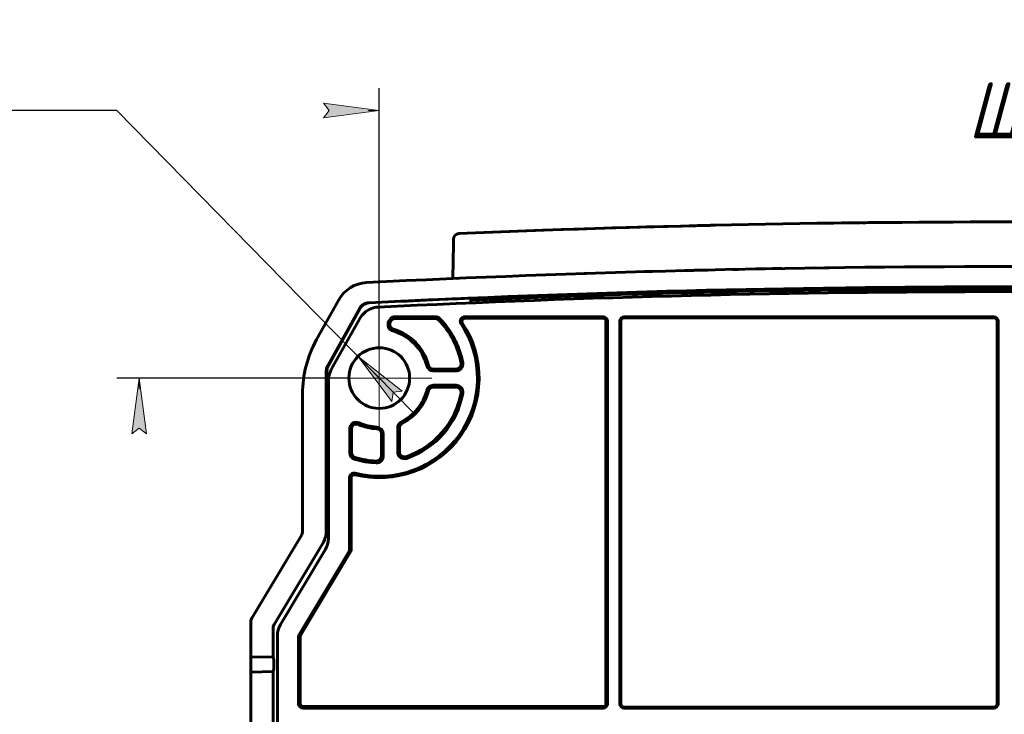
# Model space of a CAD drawing. Header units: millimetres. Extents: x 0 to 841, y 0 to 594.
# Tile 28 of 29: x 526 to 614, y 364 to 427. Entities that reach past the tile are written whole.
import ezdxf

# ---------------------------------------------------------------- set-up
doc = ezdxf.new("R2010")
doc.units = ezdxf.units.MM
for name, pattern in [('K5LT_AXLED', [19.5, 15, -1.5, 1.5, -1.5]), ('K5LT_BASIC', [0]), ('K5LT_THIN', [0])]:
    doc.linetypes.add(name, pattern=pattern)
doc.layers.add('Системный слой', color=7, linetype='Continuous')
doc.styles.add('KDIMTEXTSTYLE', font='GOST_AU.SHX', dxfattribs={"width": 0.96, "oblique": 15, "height": 5})
doc.dimstyles.new('KDIMSTYLE (1.00)', dxfattribs={"dimtxt": 5, "dimasz": 1, "dimexe": 2, "dimexo": 0, "dimgap": 1, "dimtad": 1, "dimtxsty": 'KDIMTEXTSTYLE', "dimsah": 1, "dimcen": 0, "dimdle": 1, "dimadec": 0, "dimazin": 0, "dimtfac": 0.667, "dimtmove": 0, "dimatfit": 3, "dimfxl": 1, "dimtvp": 1, "dimtolj": 1, "dimtzin": 0, "dimarcsym": 0})

# ---------------------------------------------------------------- blocks, each defined once
blk = doc.blocks.new('U10')
at = {"layer": 'Системный слой', "color": 150, "linetype": 'K5LT_BASIC', "lineweight": 60, "true_color": 0x0080ff}
for p, q in [((613.96, 408.639), (613.538, 408.639)), ((614.381, 408.639), (613.96, 408.639)), ((614.803, 408.639), (614.381, 408.639)), ((627.462, 408.562), (627.039, 408.566)), ((627.885, 408.557), (627.462, 408.562)), ((628.308, 408.551), (627.885, 408.557)), ((572.8, 407.887), (565.3, 407.589)), ((580.302, 408.135), (572.8, 407.887)), ((587.805, 408.334), (580.302, 408.135)), ((647.154, 408.161), (640.535, 408.334)), ((653.773, 407.95), (647.154, 408.161)), ((660.391, 407.7), (653.773, 407.95))]:
    blk.add_line(p, q, dxfattribs=at)
blk.add_arc((609.668, -350.176), 758.789, 90.632573, 90.727542, dxfattribs=at)
blk = doc.blocks.new('U12')
at = {"layer": 'Системный слой', "color": 150, "linetype": 'K5LT_BASIC', "lineweight": 60, "true_color": 0x0080ff}
for p, q in [((584.927, 402.329), (584.924, 402.329)), ((584.994, 402.331), (584.927, 402.329)), ((585.025, 402.332), (584.994, 402.331)), ((585.039, 402.333), (585.025, 402.332)), ((585.046, 402.333), (585.039, 402.333)), ((585.05, 402.333), (585.046, 402.333)), ((585.051, 402.333), (585.05, 402.333)), ((585.052, 402.333), (585.051, 402.333)), ((585.053, 402.333), (585.052, 402.333)), ((585.066, 402.333), (585.053, 402.333)), ((585.053, 402.333), (585.053, 402.333)), ((585.053, 402.333), (585.053, 402.333)), ((585.107, 402.334), (585.066, 402.333)), ((585.125, 402.335), (585.107, 402.334)), ((585.133, 402.335), (585.125, 402.335)), ((585.136, 402.335), (585.133, 402.335)), ((585.138, 402.335), (585.136, 402.335)), ((585.139, 402.335), (585.138, 402.335)), ((585.14, 402.335), (585.139, 402.335)), ((585.139, 402.335), (585.139, 402.335)), ((585.139, 402.335), (585.139, 402.335)), ((585.148, 402.336), (585.14, 402.335)), ((585.14, 402.335), (585.14, 402.335)), ((585.166, 402.336), (585.148, 402.336)), ((585.171, 402.336), (585.166, 402.336)), ((585.173, 402.337), (585.171, 402.336)), ((585.174, 402.337), (585.173, 402.337)), ((585.173, 402.337), (585.173, 402.337)), ((585.173, 402.337), (585.173, 402.337)), ((585.173, 402.337), (585.173, 402.337)), ((585.174, 402.337), (585.174, 402.337)), ((585.174, 402.337), (585.174, 402.337)), ((585.174, 402.337), (585.174, 402.337)), ((585.174, 402.337), (585.174, 402.337))]:
    blk.add_line(p, q, dxfattribs=at)
blk = doc.blocks.new('U17')
at = {"layer": 'Системный слой', "color": 150, "linetype": 'K5LT_BASIC', "lineweight": 60, "true_color": 0x0080ff}
for p, q in [((570.04, 401.873), (570.586, 401.882)), ((570.586, 401.882), (571.286, 401.902)), ((571.286, 401.902), (571.336, 401.904)), ((571.336, 401.904), (571.438, 401.907)), ((571.438, 401.907), (571.655, 401.914)), ((571.655, 401.914), (572.132, 401.929)), ((572.132, 401.929), (573.267, 401.965)), ((573.267, 401.965), (574.854, 402.015))]:
    blk.add_line(p, q, dxfattribs=at)
blk = doc.blocks.new('U20')
at = {"layer": 'Системный слой', "color": 150, "linetype": 'K5LT_BASIC', "lineweight": 60, "true_color": 0x0080ff}
for p, q in [((590.348, 402.511), (590.347, 402.511)), ((590.347, 402.511), (590.347, 402.511)), ((590.358, 402.511), (590.348, 402.511)), ((590.348, 402.511), (590.348, 402.511)), ((590.348, 402.511), (590.348, 402.511)), ((590.348, 402.511), (590.348, 402.511)), ((590.348, 402.511), (590.348, 402.511)), ((590.348, 402.511), (590.348, 402.511)), ((590.348, 402.511), (590.348, 402.511)), ((590.348, 402.511), (590.348, 402.511)), ((590.371, 402.511), (590.358, 402.511)), ((590.379, 402.511), (590.371, 402.511)), ((590.383, 402.511), (590.379, 402.511)), ((590.386, 402.511), (590.383, 402.511)), ((590.387, 402.511), (590.386, 402.511)), ((590.388, 402.511), (590.387, 402.511)), ((590.387, 402.511), (590.387, 402.511)), ((590.428, 402.512), (590.388, 402.511)), ((590.388, 402.511), (590.388, 402.511)), ((590.388, 402.511), (590.388, 402.511)), ((590.388, 402.511), (590.388, 402.511)), ((590.452, 402.512), (590.428, 402.512)), ((590.465, 402.512), (590.452, 402.512)), ((590.472, 402.513), (590.465, 402.512)), ((590.476, 402.513), (590.472, 402.513)), ((590.478, 402.513), (590.476, 402.513)), ((590.479, 402.513), (590.478, 402.513)), ((590.478, 402.513), (590.478, 402.513)), ((590.513, 402.513), (590.479, 402.513)), ((590.479, 402.513), (590.479, 402.513)), ((590.479, 402.513), (590.479, 402.513)), ((590.597, 402.515), (590.513, 402.513))]:
    blk.add_line(p, q, dxfattribs=at)
blk = doc.blocks.new('U26')
at = {"layer": 'Системный слой', "color": 150, "linetype": 'K5LT_BASIC', "lineweight": 60, "true_color": 0x0080ff}
for p, q in [((581.835, 402.271), (582.206, 402.291)), ((582.206, 402.291), (583.308, 402.329)), ((583.308, 402.329), (585.125, 402.385))]:
    blk.add_line(p, q, dxfattribs=at)
blk = doc.blocks.new('U35')
at = {"layer": 'Системный слой', "color": 150, "linetype": 'K5LT_BASIC', "lineweight": 60, "true_color": 0x0080ff}
for p, q in [((596.676, 402.599), (596.827, 402.605)), ((596.827, 402.605), (597.282, 402.615)), ((597.282, 402.615), (598.039, 402.63))]:
    blk.add_line(p, q, dxfattribs=at)
blk = doc.blocks.new('U36')
at = {"layer": 'Системный слой', "color": 150, "linetype": 'K5LT_BASIC', "lineweight": 60, "true_color": 0x0080ff}
for p, q in [((585.667, 402.367), (585.352, 402.366)), ((586.601, 402.383), (585.667, 402.367)), ((588.143, 402.412), (586.601, 402.383))]:
    blk.add_line(p, q, dxfattribs=at)
blk = doc.blocks.new('U43')
at = {"layer": 'Системный слой', "color": 150, "linetype": 'K5LT_BASIC', "lineweight": 60, "true_color": 0x0080ff}
for p, q in [((581.197, 404.16), (581.916, 404.181)), ((581.916, 404.181), (582.654, 404.201)), ((582.654, 404.201), (583.406, 404.222))]:
    blk.add_line(p, q, dxfattribs=at)
blk = doc.blocks.new('U46')
at = {"layer": 'Системный слой', "color": 150, "linetype": 'K5LT_BASIC', "lineweight": 60, "true_color": 0x0080ff}
for p, q in [((577.062, 402.166), (577.061, 402.166)), ((577.061, 402.166), (577.061, 402.166)), ((577.063, 402.166), (577.062, 402.166)), ((577.062, 402.166), (577.062, 402.166)), ((577.065, 402.166), (577.063, 402.166)), ((577.063, 402.166), (577.063, 402.166)), ((577.063, 402.166), (577.063, 402.166)), ((577.063, 402.166), (577.063, 402.166)), ((577.063, 402.166), (577.063, 402.166)), ((577.063, 402.166), (577.063, 402.166)), ((577.081, 402.167), (577.065, 402.166)), ((577.093, 402.167), (577.081, 402.167)), ((577.1, 402.167), (577.093, 402.167)), ((577.103, 402.167), (577.1, 402.167)), ((577.105, 402.167), (577.103, 402.167)), ((577.106, 402.167), (577.105, 402.167)), ((577.107, 402.167), (577.106, 402.167)), ((577.148, 402.169), (577.107, 402.167)), ((577.107, 402.167), (577.107, 402.167)), ((577.107, 402.167), (577.107, 402.167)), ((577.107, 402.167), (577.107, 402.167)), ((577.174, 402.169), (577.148, 402.169)), ((577.188, 402.17), (577.174, 402.169)), ((577.195, 402.17), (577.188, 402.17)), ((577.199, 402.17), (577.195, 402.17)), ((577.2, 402.17), (577.199, 402.17)), ((577.201, 402.17), (577.2, 402.17)), ((577.202, 402.17), (577.201, 402.17)), ((577.227, 402.171), (577.202, 402.17)), ((577.202, 402.17), (577.202, 402.17)), ((577.202, 402.17), (577.202, 402.17)), ((577.31, 402.174), (577.227, 402.171))]:
    blk.add_line(p, q, dxfattribs=at)
blk = doc.blocks.new('U47')
at = {"layer": 'Системный слой', "color": 150, "linetype": 'K5LT_BASIC', "lineweight": 60, "true_color": 0x0080ff}
for p, q in [((591.897, 404.421), (592.649, 404.435)), ((592.649, 404.435), (593.432, 404.45)), ((593.432, 404.45), (594.246, 404.464))]:
    blk.add_line(p, q, dxfattribs=at)
blk = doc.blocks.new('U53')
at = {"layer": 'Системный слой', "color": 150, "linetype": 'K5LT_BASIC', "lineweight": 60, "true_color": 0x0080ff}
for p, q in [((597.151, 404.512), (597.144, 404.512)), ((597.157, 404.512), (597.151, 404.512)), ((597.162, 404.513), (597.157, 404.512))]:
    blk.add_line(p, q, dxfattribs=at)
blk = doc.blocks.new('U61')
at = {"layer": 'Системный слой', "color": 150, "linetype": 'K5LT_BASIC', "lineweight": 60, "true_color": 0x0080ff}
for p, q in [((597.83, 402.602), (597.827, 402.602)), ((597.898, 402.603), (597.83, 402.602)), ((597.929, 402.604), (597.898, 402.603)), ((597.943, 402.604), (597.929, 402.604)), ((597.95, 402.604), (597.943, 402.604)), ((597.953, 402.604), (597.95, 402.604)), ((597.955, 402.604), (597.953, 402.604)), ((597.956, 402.604), (597.955, 402.604)), ((597.957, 402.604), (597.956, 402.604)), ((597.956, 402.604), (597.956, 402.604)), ((597.956, 402.604), (597.956, 402.604)), ((597.969, 402.605), (597.957, 402.604)), ((598.011, 402.605), (597.969, 402.605)), ((598.028, 402.606), (598.011, 402.605)), ((598.036, 402.606), (598.028, 402.606)), ((598.04, 402.606), (598.036, 402.606)), ((598.041, 402.606), (598.04, 402.606)), ((598.042, 402.606), (598.041, 402.606)), ((598.043, 402.606), (598.042, 402.606)), ((598.052, 402.606), (598.043, 402.606)), ((598.043, 402.606), (598.043, 402.606)), ((598.043, 402.606), (598.043, 402.606)), ((598.043, 402.606), (598.043, 402.606)), ((598.069, 402.606), (598.052, 402.606)), ((598.075, 402.606), (598.069, 402.606)), ((598.076, 402.607), (598.075, 402.606)), ((598.077, 402.607), (598.076, 402.607)), ((598.077, 402.607), (598.077, 402.607)), ((598.077, 402.607), (598.077, 402.607)), ((598.077, 402.607), (598.077, 402.607)), ((598.077, 402.607), (598.077, 402.607)), ((598.077, 402.607), (598.077, 402.607)), ((598.077, 402.607), (598.077, 402.607)), ((598.077, 402.607), (598.077, 402.607))]:
    blk.add_line(p, q, dxfattribs=at)
blk = doc.blocks.new('U63')
at = {"layer": 'Системный слой', "color": 30, "linetype": 'K5LT_AXLED', "lineweight": 18, "true_color": 0xff8000}
for q in [(558.17, 399.36), (553.449, 394.639), (562.891, 394.639), (558.17, 389.919)]:
    blk.add_line((558.17, 394.639), q, dxfattribs=at)
blk = doc.blocks.new('KDIMARROW_01')
at = {"layer": 'Системный слой'}
blk.add_hatch(color=0, dxfattribs=at).paths.add_polyline_path([(-5, -0.658), (0, 0), (-5, 0.658), (-4.5, 0)])
at = {"layer": 'Системный слой', "color": 0, "linetype": 'K5LT_THIN', "lineweight": 18}
for p, q in [((-4.5, 0), (-5, 0.658)), ((-5, 0.658), (0, 0)), ((0, 0), (-5, -0.658)), ((-5, -0.658), (-4.5, 0)), ((0, 0), (-1, 0))]:
    blk.add_line(p, q, dxfattribs=at)
blk = doc.blocks.new('KDIMARROW_02')
at = {"layer": 'Системный слой'}
blk.add_hatch(color=0, dxfattribs=at).paths.add_polyline_path([(4.5, 0), (5, 0.658), (0, 0), (5, -0.658)])
at = {"layer": 'Системный слой', "color": 0, "linetype": 'K5LT_THIN', "lineweight": 18}
for p, q in [((0, 0), (-1, 0)), ((5, 0.658), (0, 0)), ((0, 0), (5, -0.658)), ((0, 0), (7, 0)), ((4.5, 0), (5, 0.658)), ((5, -0.658), (4.5, 0))]:
    blk.add_line(p, q, dxfattribs=at)

msp = doc.modelspace()

# ---------------------------------------------------------------- linework, layer by layer
at = {"layer": 'Системный слой', "color": 150, "linetype": 'K5LT_BASIC', "lineweight": 60, "true_color": 0x0080ff}
for p, q in [((599.62, 408.546), (599.942, 408.55)), ((599.62, 408.546), (599.627, 408.546)), ((601.397, 408.568), (601.77, 408.572)), ((613.147, 408.639), (613.446, 408.639)), ((587.851, 408.335), (588.306, 408.345)), ((564.813, 406.646), (564.821, 407.099)), ((564.76, 403.605), (564.813, 406.646)), ((577.038, 404.031), (576.596, 404.017)), ((582.324, 404.192), (582.349, 404.193)), ((585.16, 404.268), (585.583, 404.279)), ((585.583, 404.279), (585.584, 404.279)), ((585.652, 404.281), (585.654, 404.281)), ((589.83, 404.378), (589.827, 404.378)), ((589.827, 404.378), (589.836, 404.378)), ((589.835, 404.378), (590, 404.382)), ((589.838, 404.378), (589.835, 404.378)), ((589.871, 404.379), (589.869, 404.379)), ((589.871, 404.379), (589.878, 404.379)), ((589.878, 404.379), (589.876, 404.379)), ((590.312, 404.388), (589.878, 404.379)), ((598.064, 404.525), (598.479, 404.531)), ((598.482, 404.531), (598.154, 404.526)), ((598.479, 404.531), (598.479, 404.531)), ((598.482, 404.531), (598.482, 404.531)), ((598.559, 404.532), (598.561, 404.532)), ((598.564, 404.532), (598.56, 404.532)), ((598.562, 404.532), (598.564, 404.532)), ((612.777, 404.639), (612.545, 404.638)), ((612.743, 404.638), (612.545, 404.638)), ((612.743, 404.638), (612.727, 404.638)), ((612.777, 404.639), (612.767, 404.638)), ((612.804, 404.639), (612.856, 404.639)), ((612.856, 404.639), (612.855, 404.639)), ((564.759, 403.562), (564.76, 403.605)), ((565.137, 403.579), (565.127, 403.578)), ((565.137, 403.579), (565.127, 403.578)), ((576.537, 404.015), (576.549, 404.015)), ((576.54, 404.015), (576.537, 404.015)), ((576.549, 404.015), (576.695, 404.02)), ((576.552, 404.015), (576.549, 404.015)), ((576.586, 404.016), (576.584, 404.016)), ((576.586, 404.016), (576.596, 404.017)), ((576.596, 404.017), (576.594, 404.017)), ((581.835, 402.271), (581.84, 402.3)), ((586.084, 402.122), (586.082, 402.291)), ((596.672, 402.599), (596.671, 402.612)), ((612.42, 402.656), (612.421, 402.675)), ((612.421, 402.683), (612.421, 402.701)), ((612.423, 402.763), (612.423, 402.781)), ((612.424, 402.789), (612.424, 402.808)), ((552.561, 398.086), (554.552, 401.662)), ((566.372, 401.38), (566.375, 401.802)), ((568.372, 401.462), (568.17, 401.462)), ((568.17, 401.454), (568.17, 401.462)), ((571.256, 401.826), (571.256, 401.575)), ((586.084, 402.122), (586.103, 402.041)), ((556.4, 400.877), (553.549, 395.757)), ((553.609, 395.801), (556.431, 400.868)), ((553.875, 395.409), (556.417, 399.975)), ((559.083, 399.832), (559.03, 399.736)), ((559.167, 399.66), (559.22, 399.755)), ((563.169, 400.141), (559.608, 400.141)), ((559.608, 399.983), (563.169, 399.983)), ((578.22, 400.141), (565.827, 400.141)), ((565.827, 400.001), (578.22, 400.001)), ((578.481, 399.739), (578.481, 365.439)), ((578.621, 399.739), (578.621, 365.439)), ((579.719, 365.439), (579.719, 399.739)), ((579.82, 365.439), (579.82, 399.739)), ((613.22, 400.141), (580.12, 400.141)), ((580.12, 400.039), (613.22, 400.039)), ((613.52, 399.739), (613.52, 365.439)), ((613.621, 399.739), (613.621, 365.439)), ((553.418, 380.915), (553.423, 395.271)), ((553.483, 395.314), (553.478, 381.706)), ((565.057, 395.445), (563.011, 395.445)), ((565.057, 395.288), (563.011, 395.288)), ((553.617, 380.253), (553.622, 394.438)), ((563.011, 393.991), (565.057, 393.991)), ((563.011, 393.833), (565.057, 393.833)), ((551.293, 380.85), (551.297, 393.222)), ((555.52, 390.079), (555.519, 387.946)), ((555.676, 387.946), (555.677, 390.079)), ((559.819, 388.011), (559.819, 390.174)), ((559.976, 388.011), (559.976, 390.174)), ((558.364, 389.646), (558.364, 387.644)), ((558.521, 389.646), (558.521, 387.644)), ((555.518, 385.719), (555.516, 379.23)), ((555.655, 379.23), (555.658, 385.719)), ((553.478, 381.706), (553.618, 382.053)), ((551.221, 380.59), (546.742, 373.119)), ((553.13, 379.875), (548.742, 372.554)), ((549.329, 372.547), (553.333, 379.227)), ((555.487, 379.128), (551.001, 371.643)), ((551.12, 371.571), (555.607, 379.056)), ((546.67, 369.657), (546.67, 372.857)), ((548.67, 369.604), (548.67, 372.293)), ((549.045, 193.058), (549.045, 371.52)), ((550.944, 371.437), (550.944, 365.439)), ((551.083, 365.439), (551.083, 371.437)), ((546.67, 369.657), (546.67, 369.425)), ((548.67, 369.604), (546.67, 369.657)), ((546.67, 369.225), (546.67, 369.425)), ((546.67, 369.225), (546.67, 368.713)), ((548.67, 369.604), (548.711, 369.372)), ((548.712, 369.173), (548.712, 368.765)), ((546.67, 368.513), (546.67, 368.713)), ((546.67, 368.513), (546.67, 368.281)), ((546.67, 368.281), (548.67, 368.333)), ((546.67, 343.657), (546.67, 368.281)), ((548.711, 368.565), (548.67, 368.333)), ((548.67, 343.604), (548.67, 368.333)), ((578.22, 365.178), (551.345, 365.178)), ((578.22, 365.038), (551.345, 365.038)), ((613.22, 365.139), (580.12, 365.139)), ((613.22, 365.038), (580.12, 365.038))]:
    msp.add_line(p, q, dxfattribs=at)
for centre, radius, start, end in [((614.172, -729.257), 1137.896, 87.538599, 92.461613), ((600.034, 408.352), 0.2, 90.712, 92.51705), ((601.293, 408.366), 0.2, 88.81525, 90.6486), ((613.537, 408.439), 0.2, 90.03199, 92.00479), ((565.321, 407.09), 0.5, 92.46161, 179), ((587.811, 408.134), 0.2, 89.91787, 91.32769), ((614.17, -729.385), 1134.025, 87.111426, 92.888574), ((557.173, 400.202), 3, 92.88857, 150.88747), ((614.17, -729.385), 1132.207, 87.116998, 92.883002), ((614.17, -729.385), 1131.775, 87.158436, 92.841564), ((614.17, -729.385), 1132.197, 92.419398, 92.881457), ((586.584, 402.127), 0.5, 180.5, 189.88867), ((559.555, 399.444), 0.601, 150.88747, 253.91642), ((559.608, 399.539), 0.601, 90, 150.88747), ((559.555, 399.444), 0.444, 150.88747, 253.91642), ((559.608, 399.539), 0.444, 90, 150.88747), ((563.169, 399.539), 0.601, 44.427, 90), ((563.169, 399.539), 0.444, 44.427, 90), ((558.17, 394.639), 7.444, 10.28656, 44.427), ((558.17, 394.639), 7.601, 10.28656, 44.427), ((565.827, 399.739), 0.401, 90, 213.66581), ((565.827, 399.739), 0.262, 90, 213.66581), ((578.22, 399.739), 0.401, 0, 90), ((578.22, 399.739), 0.262, 0, 90), ((580.12, 399.739), 0.401, 90, 180), ((580.12, 399.739), 0.3, 90, 180), ((613.22, 399.739), 0.401, 0, 90), ((613.22, 399.739), 0.3, 0, 90), ((558.17, 394.639), 8.938, 255.84033, 33.66581), ((558.17, 394.639), 8.799, 255.84033, 33.66581), ((558.17, 394.639), 4.399, 14.47751, 73.91642), ((558.17, 394.639), 4.556, 14.47751, 73.91642), ((558.17, 394.639), 2.721, 180, 90), ((558.17, 394.639), 2.721, 90, 180), ((563.011, 395.889), 0.601, 194.47751, 270), ((563.011, 395.889), 0.444, 194.47751, 270), ((565.057, 395.889), 0.601, 270, 10.28656), ((565.057, 395.889), 0.444, 270, 10.28656), ((558.17, 394.639), 4.399, 296.74368, 345.52249), ((558.17, 394.639), 4.556, 296.74368, 345.52249), ((563.011, 393.389), 0.601, 90, 165.52249), ((563.011, 393.389), 0.444, 90, 165.52249), ((565.057, 393.389), 0.601, 349.71344, 90), ((565.057, 393.389), 0.444, 349.71344, 90), ((558.17, 394.639), 7.444, 288.74934, 349.71344), ((558.17, 394.639), 7.601, 288.74934, 349.71344), ((556.121, 390.078), 0.601, 65.80746, 179.9799), ((556.121, 390.078), 0.444, 65.80746, 179.9799), ((558.17, 394.639), 4.556, 245.80746, 267.13402), ((558.17, 394.639), 4.399, 245.80746, 267.13402), ((557.92, 389.646), 0.444, 0, 87.13402), ((557.92, 389.646), 0.601, 360, 87.13402), ((560.42, 390.174), 0.601, 116.74368, 180), ((560.42, 390.174), 0.444, 116.74368, 180), ((556.12, 387.946), 0.601, 179.9799, 252.97289), ((556.12, 387.946), 0.444, 179.9799, 252.97289), ((558.17, 394.639), 7.601, 252.97289, 267.95329), ((558.17, 394.639), 7.444, 252.97289, 267.95329), ((557.92, 387.644), 0.601, 267.95329, 0), ((557.92, 387.644), 0.444, 267.95329, 360), ((560.42, 388.011), 0.601, 180, 288.74934), ((560.42, 388.011), 0.444, 180, 288.74934), ((555.919, 385.719), 0.401, 75.84033, 179.9799), ((555.919, 385.719), 0.262, 75.84033, 179.9799), ((555.317, 379.23), 0.199, 329.05989, 359.9799), ((555.317, 379.23), 0.338, 329.05989, 359.9799), ((551.345, 371.437), 0.401, 149.05989, 180), ((551.345, 371.437), 0.262, 149.05989, 180), ((551.345, 365.439), 0.401, 180, 270), ((551.345, 365.439), 0.262, 180, 270), ((578.22, 365.439), 0.401, 270, 0), ((578.22, 365.439), 0.262, 270, 0), ((580.12, 365.439), 0.401, 180, 270), ((580.12, 365.439), 0.3, 180, 270), ((613.22, 365.439), 0.3, 270, 0), ((613.22, 365.439), 0.401, 270, 0)]:
    msp.add_arc(centre, radius, start, end, dxfattribs=at)
for centre, major_axis, ratio, start_param, end_param in [((561.297, 393.221), (4.866, 8.739), 0.999787, 1.570796, 2.078646), ((554.423, 395.27), (-0.81, -0.587), 0.999923, 5.148131, 5.655897), ((554.483, 395.314), (-0.81, -0.587), 0.999923, 5.148131, 5.655897), ((555.625, 394.436), (-1.939, 0.504), 0.998537, 6.029662, 6.536709), ((550.793, 380.851), (-0.04, 0.502), 0.992042, 4.089734, 4.632538), ((551.418, 380.919), (0.159, -2.01), 0.992042, 0.948141, 1.490945), ((551.615, 380.255), (1.93, -0.535), 0.998525, 6.013736, 6.552634), ((547.17, 372.857), (0, 0.505), 0.989901, 1.026303, 1.570796), ((549.17, 372.293), (0.017, -0.504), 0.990944, 4.133766, 4.677616), ((551.048, 371.519), (-1.93, 0.534), 0.998525, 6.013561, 6.552809), ((548.711, 369.172), (0, -0.2), 0.004668, 1.571345, 3.115294), ((548.711, 368.765), (0, 0.2), 0.004668, 3.167892, 4.711841)]:
    msp.add_ellipse(centre, major_axis=major_axis, ratio=ratio, start_param=start_param, end_param=end_param, dxfattribs=at)
for points, knots in [([(585.561, 404.279), (585.613, 404.28), (585.668, 404.281), (585.743, 404.283), (585.761, 404.284), (585.869, 404.286), (585.968, 404.289), (586.086, 404.292), (586.109, 404.292), (586.138, 404.293), (586.144, 404.293), (586.176, 404.294), (586.202, 404.295), (586.251, 404.296), (586.275, 404.296), (586.321, 404.297), (586.344, 404.298), (586.386, 404.299), (586.407, 404.3), (586.447, 404.301), (586.466, 404.301), (586.503, 404.302), (586.52, 404.302), (586.543, 404.303), (586.547, 404.303), (586.562, 404.303), (586.572, 404.304), (586.585, 404.304), (586.588, 404.304), (586.591, 404.304), (586.591, 404.304), (586.593, 404.304), (586.593, 404.304), (586.595, 404.304), (586.595, 404.304), (586.597, 404.304), (586.598, 404.304), (586.602, 404.304), (586.604, 404.304), (586.611, 404.305), (586.616, 404.305), (586.63, 404.305), (586.639, 404.305), (586.667, 404.306), (586.686, 404.306), (586.74, 404.308), (586.776, 404.309), (586.878, 404.311), (586.945, 404.313), (587.034, 404.315), (587.056, 404.315), (587.114, 404.317), (587.151, 404.317), (587.227, 404.319), (587.265, 404.32), (587.342, 404.322), (587.381, 404.323), (587.46, 404.325), (587.501, 404.326), (587.567, 404.327), (587.593, 404.328), (587.619, 404.329)], [0, 0, 0, 0, 3.351925, 3.351925, 4.402606, 4.402606, 9.497812, 9.497812, 10.602606, 10.602606, 10.910995, 10.910995, 12.140774, 12.140774, 13.258756, 13.258756, 14.275102, 14.275102, 15.199054, 15.199054, 16.03901, 16.03901, 16.802606, 16.802606, 16.997679, 16.997679, 17.43084, 17.43084, 17.53913, 17.53913, 17.566202, 17.566202, 17.593275, 17.593275, 17.618778, 17.618778, 17.669, 17.669, 17.768266, 17.768266, 17.966798, 17.966798, 18.359154, 18.359154, 19.125033, 19.125033, 20.581458, 20.581458, 23.192975, 23.192975, 23.997448, 23.997448, 25.382664, 25.382664, 26.76788, 26.76788, 28.153096, 28.153096, 29.538313, 29.538313, 30.432145, 30.432145, 30.432145, 30.432145]), ([(611.898, 402.808), (608.4, 402.801), (604.993, 402.776), (598.354, 402.7), (595.106, 402.646), (586.132, 402.462), (580.95, 402.304), (577.141, 402.169)], [0, 0, 0, 0, 0.25, 0.25, 0.5, 0.5, 1, 1, 1, 1]), ([(577.144, 402.086), (579.048, 402.143), (581.26, 402.206), (586.277, 402.332), (589.106, 402.396), (598.074, 402.562), (604.9, 402.641), (611.894, 402.654)], [0, 0, 0, 0, 0.25, 0.25, 0.5, 0.5, 1, 1, 1, 1]), ([(584.925, 402.381), (584.948, 402.382), (584.969, 402.382), (584.989, 402.383), (585.032, 402.384), (585.071, 402.385), (585.1, 402.386), (585.13, 402.386), (585.151, 402.387), (585.164, 402.387), (585.176, 402.387), (585.179, 402.387), (585.172, 402.387), (585.166, 402.387), (585.149, 402.386), (585.125, 402.385)], [0, 0, 0, 0, 0.101612, 0.101612, 0.101612, 0.326164, 0.326164, 0.326164, 0.55049, 0.55049, 0.55049, 0.775254, 0.775254, 0.775254, 1, 1, 1, 1]), ([(586.682, 402.368), (586.704, 402.369), (586.727, 402.369), (586.751, 402.37), (586.803, 402.371), (586.86, 402.373), (586.916, 402.374), (586.971, 402.375), (587.028, 402.377), (587.082, 402.378), (587.135, 402.379), (587.186, 402.38), (587.231, 402.381), (587.276, 402.382), (587.316, 402.383), (587.347, 402.384)], [0, 0, 0, 0, 0.101248, 0.101248, 0.101248, 0.326131, 0.326131, 0.326131, 0.550616, 0.550616, 0.550616, 0.775309, 0.775309, 0.775309, 1, 1, 1, 1]), ([(587.347, 402.447), (587.333, 402.447), (587.318, 402.446), (587.301, 402.446), (587.263, 402.445), (587.217, 402.444), (587.168, 402.442), (587.119, 402.441), (587.064, 402.44), (587.009, 402.438), (586.953, 402.437), (586.896, 402.436), (586.84, 402.434), (586.785, 402.433), (586.731, 402.432), (586.683, 402.431)], [0, 0, 0, 0, 0.099918, 0.099918, 0.099918, 0.32473, 0.32473, 0.32473, 0.549545, 0.549545, 0.549545, 0.77478, 0.77478, 0.77478, 1, 1, 1, 1]), ([(587.347, 402.447), (588.728, 402.483), (590.315, 402.522), (593.887, 402.597), (595.891, 402.634), (602.226, 402.731), (607.027, 402.777), (611.958, 402.787)], [0, 0, 0, 0, 0.25, 0.25, 0.5, 0.5, 1, 1, 1, 1]), ([(611.955, 402.675), (609.49, 402.67), (607.089, 402.658), (602.414, 402.622), (600.128, 402.597), (593.792, 402.513), (590.108, 402.442), (587.347, 402.384)], [0, 0, 0, 0, 0.25, 0.25, 0.5, 0.5, 1, 1, 1, 1]), ([(588.143, 402.456), (588.165, 402.456), (588.194, 402.457), (588.228, 402.458), (588.266, 402.459), (588.311, 402.46), (588.361, 402.461), (588.41, 402.462), (588.464, 402.463), (588.52, 402.465), (588.575, 402.466), (588.632, 402.467), (588.687, 402.468), (588.742, 402.47), (588.796, 402.471), (588.844, 402.472)], [0, 0, 0, 0, 0.183852, 0.183852, 0.183852, 0.388158, 0.388158, 0.388158, 0.592172, 0.592172, 0.592172, 0.796157, 0.796157, 0.796157, 1, 1, 1, 1]), ([(588.844, 402.428), (588.801, 402.427), (588.753, 402.426), (588.704, 402.425), (588.65, 402.423), (588.592, 402.422), (588.537, 402.421), (588.481, 402.42), (588.426, 402.418), (588.376, 402.417), (588.326, 402.416), (588.279, 402.415), (588.24, 402.414), (588.2, 402.414), (588.167, 402.413), (588.143, 402.412)], [0, 0, 0, 0, 0.182794, 0.182794, 0.182794, 0.387096, 0.387096, 0.387096, 0.591405, 0.591405, 0.591405, 0.795776, 0.795776, 0.795776, 1, 1, 1, 1]), ([(590.437, 402.456), (590.409, 402.455), (590.387, 402.455), (590.372, 402.455), (590.355, 402.454), (590.348, 402.454), (590.35, 402.455), (590.352, 402.455), (590.363, 402.455), (590.384, 402.456), (590.404, 402.456), (590.434, 402.457), (590.47, 402.458), (590.507, 402.458), (590.551, 402.459), (590.599, 402.46)], [0, 0, 0, 0, 0.183287, 0.183287, 0.183287, 0.387627, 0.387627, 0.387627, 0.591801, 0.591801, 0.591801, 0.795972, 0.795972, 0.795972, 1, 1, 1, 1]), ([(590.435, 402.513), (592.874, 402.57), (596.09, 402.635), (601.608, 402.71), (603.596, 402.733), (607.654, 402.765), (609.74, 402.776), (611.884, 402.781)], [0, 0, 0, 0, 0.5, 0.5, 0.75, 0.75, 1, 1, 1, 1]), ([(611.881, 402.681), (610.824, 402.679), (609.771, 402.675), (608.196, 402.668), (607.67, 402.666), (606.629, 402.66), (606.114, 402.656), (604.582, 402.646), (603.58, 402.637), (602.106, 402.623), (601.619, 402.618), (600.665, 402.608), (600.196, 402.603), (598.815, 402.587), (597.928, 402.575), (596.221, 402.552), (595.401, 402.54), (594.222, 402.521), (593.837, 402.515), (593.092, 402.503), (592.732, 402.497), (591.687, 402.479), (591.039, 402.467), (590.437, 402.456)], [0, 0, 0, 0, 0.125, 0.125, 0.1875, 0.1875, 0.25, 0.25, 0.375, 0.375, 0.4375, 0.4375, 0.5, 0.5, 0.625, 0.625, 0.75, 0.75, 0.8125, 0.8125, 0.875, 0.875, 1, 1, 1, 1]), ([(597.828, 402.628), (597.842, 402.628), (597.856, 402.629), (597.869, 402.629), (597.914, 402.629), (597.955, 402.63), (597.987, 402.63), (598.019, 402.631), (598.044, 402.631), (598.059, 402.631), (598.074, 402.631), (598.081, 402.631), (598.077, 402.631), (598.074, 402.631), (598.061, 402.63), (598.039, 402.63)], [0, 0, 0, 0, 0.065953, 0.065953, 0.065953, 0.299313, 0.299313, 0.299313, 0.532767, 0.532767, 0.532767, 0.766369, 0.766369, 0.766369, 1, 1, 1, 1]), ([(600.227, 402.666), (600.19, 402.665), (600.146, 402.665), (600.069, 402.664), (600.042, 402.663), (599.986, 402.662), (599.957, 402.662), (599.898, 402.661), (599.868, 402.661), (599.808, 402.66), (599.778, 402.66), (599.689, 402.659), (599.632, 402.658), (599.579, 402.657)], [0, 0, 0, 0, 0.25, 0.25, 0.375, 0.375, 0.5, 0.5, 0.625, 0.625, 0.75, 0.75, 1, 1, 1, 1]), ([(599.579, 402.621), (599.592, 402.621), (599.607, 402.621), (599.621, 402.621), (599.672, 402.622), (599.728, 402.623), (599.783, 402.624), (599.839, 402.624), (599.896, 402.625), (599.951, 402.626), (600.005, 402.626), (600.058, 402.627), (600.104, 402.628), (600.151, 402.628), (600.193, 402.629), (600.227, 402.629)], [0, 0, 0, 0, 0.065796, 0.065796, 0.065796, 0.299308, 0.299308, 0.299308, 0.532828, 0.532828, 0.532828, 0.766396, 0.766396, 0.766396, 1, 1, 1, 1]), ([(612.421, 402.683), (612.421, 402.682), (612.413, 402.682), (612.398, 402.682), (612.381, 402.682), (612.355, 402.682), (612.322, 402.682), (612.289, 402.682), (612.247, 402.682), (612.201, 402.681), (612.154, 402.681), (612.102, 402.681), (612.048, 402.681), (611.994, 402.681), (611.937, 402.681), (611.881, 402.681)], [0, 0, 0, 0, 0.183335, 0.183335, 0.183335, 0.387555, 0.387555, 0.387555, 0.591695, 0.591695, 0.591695, 0.795922, 0.795922, 0.795922, 1, 1, 1, 1]), ([(611.884, 402.781), (611.934, 402.781), (611.985, 402.781), (612.034, 402.781), (612.089, 402.781), (612.142, 402.781), (612.189, 402.781), (612.237, 402.781), (612.279, 402.781), (612.314, 402.781), (612.349, 402.781), (612.377, 402.781), (612.395, 402.781), (612.414, 402.781), (612.423, 402.781), (612.423, 402.781)], [0, 0, 0, 0, 0.183404, 0.183404, 0.183404, 0.387612, 0.387612, 0.387612, 0.59173, 0.59173, 0.59173, 0.79594, 0.79594, 0.79594, 1, 1, 1, 1]), ([(612.42, 402.656), (612.42, 402.656), (612.414, 402.656), (612.401, 402.655), (612.386, 402.655), (612.361, 402.655), (612.329, 402.655), (612.297, 402.655), (612.257, 402.655), (612.211, 402.655), (612.166, 402.655), (612.114, 402.654), (612.061, 402.654), (612.007, 402.654), (611.95, 402.654), (611.894, 402.654)], [0, 0, 0, 0, 0.169227, 0.169227, 0.169227, 0.376799, 0.376799, 0.376799, 0.584603, 0.584603, 0.584603, 0.792375, 0.792375, 0.792375, 1, 1, 1, 1]), ([(611.898, 402.808), (611.944, 402.808), (611.991, 402.808), (612.035, 402.808), (612.09, 402.808), (612.143, 402.808), (612.19, 402.808), (612.237, 402.808), (612.28, 402.808), (612.315, 402.808), (612.35, 402.808), (612.378, 402.808), (612.396, 402.808), (612.414, 402.808), (612.424, 402.808), (612.424, 402.808)], [0, 0, 0, 0, 0.169291, 0.169291, 0.169291, 0.376852, 0.376852, 0.376852, 0.584634, 0.584634, 0.584634, 0.792391, 0.792391, 0.792391, 1, 1, 1, 1]), ([(611.955, 402.675), (611.98, 402.675), (612.006, 402.675), (612.03, 402.675), (612.085, 402.675), (612.138, 402.675), (612.186, 402.675), (612.233, 402.675), (612.276, 402.675), (612.311, 402.675), (612.346, 402.675), (612.374, 402.675), (612.392, 402.675), (612.411, 402.675), (612.42, 402.675), (612.421, 402.675)], [0, 0, 0, 0, 0.100769, 0.100769, 0.100769, 0.32555, 0.32555, 0.32555, 0.550143, 0.550143, 0.550143, 0.775077, 0.775077, 0.775077, 1, 1, 1, 1]), ([(612.424, 402.789), (612.423, 402.789), (612.422, 402.789), (612.418, 402.789), (612.409, 402.789), (612.391, 402.789), (612.365, 402.788), (612.338, 402.788), (612.303, 402.788), (612.262, 402.788), (612.221, 402.788), (612.173, 402.788), (612.121, 402.788), (612.07, 402.788), (612.014, 402.787), (611.958, 402.787)], [0, 0, 0, 0, 0.100712, 0.100712, 0.100712, 0.3255, 0.3255, 0.3255, 0.550111, 0.550111, 0.550111, 0.775061, 0.775061, 0.775061, 1, 1, 1, 1]), ([(611.984, 402.701), (612, 402.701), (612.015, 402.701), (612.031, 402.701), (612.085, 402.701), (612.139, 402.701), (612.186, 402.701), (612.234, 402.701), (612.277, 402.701), (612.312, 402.701), (612.347, 402.701), (612.374, 402.701), (612.393, 402.701), (612.412, 402.701), (612.421, 402.701), (612.421, 402.701)], [0, 0, 0, 0, 0.06556, 0.06556, 0.06556, 0.299021, 0.299021, 0.299021, 0.532598, 0.532598, 0.532598, 0.766283, 0.766283, 0.766283, 1, 1, 1, 1]), ([(612.423, 402.763), (612.423, 402.763), (612.422, 402.763), (612.421, 402.763), (612.415, 402.763), (612.4, 402.763), (612.377, 402.763), (612.353, 402.762), (612.321, 402.762), (612.282, 402.762), (612.243, 402.762), (612.196, 402.762), (612.146, 402.762), (612.096, 402.762), (612.041, 402.761), (611.985, 402.761)], [0, 0, 0, 0, 0.065507, 0.065507, 0.065507, 0.298974, 0.298974, 0.298974, 0.532567, 0.532567, 0.532567, 0.766267, 0.766267, 0.766267, 1, 1, 1, 1]), ([(556.4, 400.877), (556.413, 400.901), (556.428, 400.924), (556.443, 400.947), (556.505, 401.039), (556.583, 401.122), (556.76, 401.255), (556.861, 401.308), (556.967, 401.342), (557.05, 401.368), (557.137, 401.384), (557.224, 401.389)], [0, 0, 0, 0, 0.080512, 0.080512, 0.080512, 0.411165, 0.411165, 0.741817, 0.741817, 0.741817, 1, 1, 1, 1]), ([(557.255, 401.38), (557.143, 401.374), (557.03, 401.349), (556.823, 401.265), (556.725, 401.204), (556.642, 401.13), (556.558, 401.055), (556.486, 400.966), (556.431, 400.868)], [0, 0, 0, 0, 0.33324, 0.33324, 0.66648, 0.66648, 0.66648, 1, 1, 1, 1]), ([(574.854, 402.085), (574.874, 402.086), (574.901, 402.087), (574.932, 402.088), (574.97, 402.09), (575.016, 402.091), (575.065, 402.093), (575.115, 402.095), (575.169, 402.097), (575.224, 402.099), (575.279, 402.101), (575.337, 402.102), (575.392, 402.104), (575.446, 402.106), (575.5, 402.108), (575.549, 402.11)], [0, 0, 0, 0, 0.16976, 0.16976, 0.16976, 0.377521, 0.377521, 0.377521, 0.585215, 0.585215, 0.585215, 0.792675, 0.792675, 0.792675, 1, 1, 1, 1]), ([(575.549, 402.039), (575.51, 402.037), (575.467, 402.036), (575.423, 402.034), (575.369, 402.033), (575.311, 402.031), (575.256, 402.029), (575.2, 402.027), (575.144, 402.025), (575.094, 402.023), (575.043, 402.021), (574.995, 402.02), (574.955, 402.019), (574.914, 402.017), (574.88, 402.016), (574.854, 402.015)], [0, 0, 0, 0, 0.16839, 0.16839, 0.16839, 0.376107, 0.376107, 0.376107, 0.584177, 0.584177, 0.584177, 0.79216, 0.79216, 0.79216, 1, 1, 1, 1]), ([(577.144, 402.086), (577.119, 402.085), (577.1, 402.084), (577.086, 402.084), (577.069, 402.083), (577.062, 402.083), (577.064, 402.083), (577.066, 402.084), (577.078, 402.084), (577.098, 402.085), (577.118, 402.086), (577.148, 402.087), (577.184, 402.088), (577.221, 402.089), (577.265, 402.091), (577.313, 402.092)], [0, 0, 0, 0, 0.169113, 0.169113, 0.169113, 0.376826, 0.376826, 0.376826, 0.584692, 0.584692, 0.584692, 0.792416, 0.792416, 0.792416, 1, 1, 1, 1]), ([(558.063, 400.998), (557.84, 400.987), (557.615, 400.937), (557.408, 400.853), (557.201, 400.768), (557.006, 400.647), (556.838, 400.499), (556.67, 400.35), (556.526, 400.171), (556.417, 399.975)], [0, 0, 0, 0, 0.333002, 0.333002, 0.333002, 0.666016, 0.666016, 0.666016, 1, 1, 1, 1])]:
    msp.add_open_spline(points, degree=3, knots=knots, dxfattribs=at)
for points in [[(661.966, 401.63), (630.119, 402.976), (598.219, 402.976), (566.374, 401.63)], [(584.925, 402.381), (581.799, 402.304), (578.674, 402.213), (575.549, 402.11)], [(575.549, 402.039), (578.674, 402.149), (581.798, 402.246), (584.924, 402.329)], [(577.31, 402.174), (580.434, 402.272), (583.558, 402.358), (586.683, 402.431)], [(586.682, 402.368), (583.559, 402.289), (580.436, 402.197), (577.313, 402.092)], [(597.828, 402.628), (594.833, 402.588), (591.838, 402.536), (588.844, 402.472)], [(588.844, 402.428), (591.839, 402.498), (594.833, 402.556), (597.827, 402.602)], [(590.597, 402.515), (593.591, 402.574), (596.585, 402.622), (599.579, 402.657)], [(599.579, 402.621), (596.585, 402.579), (593.592, 402.526), (590.599, 402.46)], [(600.227, 402.666), (603.059, 402.707), (607.336, 402.751), (611.985, 402.761)], [(611.984, 402.701), (607.335, 402.693), (603.059, 402.657), (600.227, 402.629)]]:
    msp.add_open_spline(points, degree=3, dxfattribs=at)

# ---------------------------------------------------------------- block references
at = {"layer": 'Системный слой'}
for name in ['U10', 'U43', 'U47', 'U53', 'U26', 'U12', 'U36', 'U20', 'U35', 'U61', 'U17', 'U46', 'U63']:
    msp.add_blockref(name, (0, 0), dxfattribs=at)

# ---------------------------------------------------------------- dimensions: what is measured, and where the dimension line sits
at = {"layer": 'Системный слой', "color": 7}
msp.add_diameter_dim(center=(558.17, 394.639), radius=2.721, location=(534.67, 418.638), text='\\H5.0;\\W0.965;\\Q15;\\H5.0;\\W0.965;\\Q15;\\Q15;d1', dimstyle='KDIMSTYLE (1.00)', override={"dimtih": 1, "dimtoh": 1, "dimblk1": 'KDIMARROW_02', "dimblk2": 'KDIMARROW_02', "dimclrt": 7, "dimtmove": 1, "dimatfit": 2, "dimtolj": 1}, dxfattribs=at).render()
msp.add_linear_dim(base=(558.17, 418.637), p1=(670.17, 397.36), p2=(558.17, 397.36), location=(614.17, 418.637), text='\\H5.0;\\W0.965;\\Q15;\\H5.0;\\W0.965;\\Q15;\\Q15;Ш1', dimstyle='KDIMSTYLE (1.00)', override={"dimexo": 0, "dimblk1": 'KDIMARROW_01', "dimblk2": 'KDIMARROW_01', "dimse1": 0, "dimse2": 0, "dimclrt": 7, "dimtolj": 1}, dxfattribs=at).render()
msp.add_linear_dim(base=(536.67, 394.639), p1=(555.449, 194.639), p2=(555.449, 394.639), angle=90, location=(536.67, 294.639), text='\\H5.0;\\W0.965;\\Q15;\\H5.0;\\W0.965;\\Q15;\\Q15;В1', dimstyle='KDIMSTYLE (1.00)', override={"dimexo": 0, "dimblk1": 'KDIMARROW_01', "dimblk2": 'KDIMARROW_01', "dimse1": 0, "dimse2": 0, "dimclrt": 7, "dimtolj": 1}, dxfattribs=at).render()

doc.saveas('drawing.dxf')
